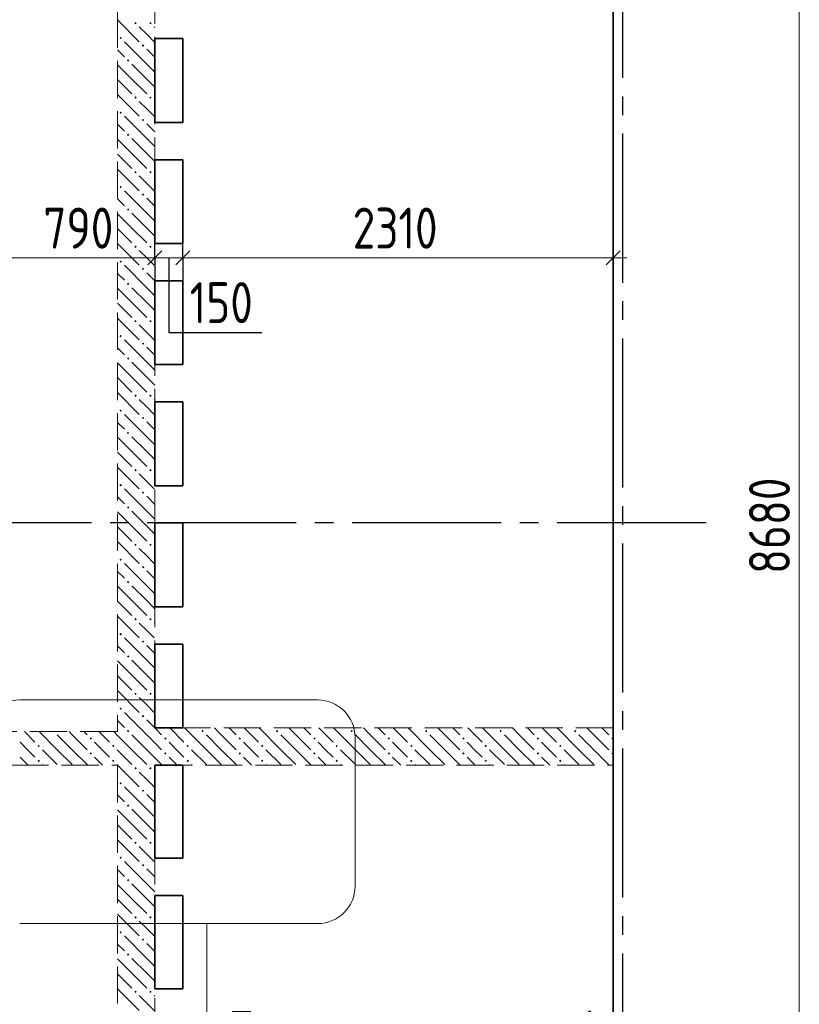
# Model space of a CAD drawing. Header units: millimetres. Extents: x 0 to 43617, y 0 to 59400.
# Tile 29 of 32: x 23139 to 27324, y 43666 to 48952. Entities that reach past the tile are written whole.
import ezdxf

# ---------------------------------------------------------------- set-up
doc = ezdxf.new("R2010")
doc.units = ezdxf.units.MM
doc.linetypes.add('______2', pattern=[270, 200, -70])
doc.linetypes.add('______5', pattern=[1100, 800, -100, 100, -100])
for name, color, linetype, lineweight in [('Standard', 7, 'Continuous', 25), ('Оси', 40, '______5', 18), ('Примечания', 7, 'Continuous', 25), ('Размерная выноска', 7, 'Continuous', 13)]:
    doc.layers.add(name, color=color, linetype=linetype, lineweight=lineweight)
doc.layers.add('ЖБ Перекрытие верхний уровень', color=7, linetype='Continuous', lineweight=25, true_color=0xe0e0ff)
doc.layers.add('ЖБ Стена верхний уровень', color=7, linetype='Continuous', lineweight=25, true_color=0x006e00)
doc.styles.add('GOST 2.304-81', font='txt')

msp = doc.modelspace()

# ---------------------------------------------------------------- hatches: boundary and pattern name
at = {"layer": 'ЖБ Стена верхний уровень', "linetype": 'Continuous', "lineweight": 18, "transparency": 33554687}
for points in [[(23754.4, 48933.1), (23760.9, 48939.6), (23767.4, 48933.1), (23760.9, 48926.6)], [(23834.5, 48933.1), (23840.9, 48939.6), (23847.4, 48933.1), (23840.9, 48926.6)], [(23674.5, 48853.1), (23681, 48859.6), (23687.5, 48853.1), (23681, 48846.6)], [(23794.5, 48813.1), (23801, 48819.6), (23807.5, 48813.1), (23801, 48806.6)], [(23714.5, 48733.1), (23721, 48739.6), (23727.4, 48733.1), (23721, 48726.6)], [(23754.4, 48533.1), (23760.9, 48539.6), (23767.4, 48533.1), (23760.9, 48526.6)], [(23834.5, 48533.1), (23840.9, 48539.6), (23847.4, 48533.1), (23840.9, 48526.6)], [(23674.5, 48453.1), (23681, 48459.6), (23687.5, 48453.1), (23681, 48446.6)], [(23794.5, 48413.1), (23801, 48419.6), (23807.5, 48413.1), (23801, 48406.6)], [(23714.5, 48333.1), (23721, 48339.6), (23727.4, 48333.1), (23721, 48326.6)], [(23754.4, 48133.1), (23760.9, 48139.6), (23767.4, 48133.1), (23760.9, 48126.6)], [(23834.5, 48133.1), (23840.9, 48139.6), (23847.4, 48133.1), (23840.9, 48126.6)], [(23674.5, 48053.1), (23681, 48059.6), (23687.5, 48053.1), (23681, 48046.6)], [(23794.5, 48013.1), (23801, 48019.6), (23807.5, 48013.1), (23801, 48006.6)], [(23714.5, 47933.1), (23721, 47939.6), (23727.4, 47933.1), (23721, 47926.6)], [(23754.4, 47733.1), (23760.9, 47739.6), (23767.4, 47733.1), (23760.9, 47726.6)], [(23834.5, 47733.1), (23840.9, 47739.6), (23847.4, 47733.1), (23840.9, 47726.6)], [(23674.5, 47653.1), (23681, 47659.6), (23687.5, 47653.1), (23681, 47646.6)], [(23794.5, 47613.1), (23801, 47619.6), (23807.5, 47613.1), (23801, 47606.6)], [(23714.5, 47533.1), (23721, 47539.6), (23727.4, 47533.1), (23721, 47526.6)], [(23754.4, 47333.1), (23760.9, 47339.6), (23767.4, 47333.1), (23760.9, 47326.6)], [(23834.5, 47333.1), (23840.9, 47339.6), (23847.4, 47333.1), (23840.9, 47326.6)], [(23674.5, 47253.1), (23681, 47259.6), (23687.5, 47253.1), (23681, 47246.6)], [(23794.5, 47213.1), (23801, 47219.6), (23807.5, 47213.1), (23801, 47206.6)], [(23714.5, 47133.1), (23721, 47139.6), (23727.4, 47133.1), (23721, 47126.6)], [(23754.4, 46933.1), (23760.9, 46939.6), (23767.4, 46933.1), (23760.9, 46926.6)], [(23834.5, 46933.1), (23840.9, 46939.6), (23847.4, 46933.1), (23840.9, 46926.6)], [(23674.5, 46853.1), (23681, 46859.6), (23687.5, 46853.1), (23681, 46846.6)], [(23794.5, 46813.1), (23801, 46819.6), (23807.5, 46813.1), (23801, 46806.6)], [(23714.5, 46733.1), (23721, 46739.6), (23727.4, 46733.1), (23721, 46726.6)], [(23754.4, 46533.1), (23760.9, 46539.6), (23767.4, 46533.1), (23760.9, 46526.6)], [(23834.5, 46533.1), (23840.9, 46539.6), (23847.4, 46533.1), (23840.9, 46526.6)], [(23674.5, 46453.1), (23681, 46459.6), (23687.5, 46453.1), (23681, 46446.6)], [(23794.5, 46413.1), (23801, 46419.6), (23807.5, 46413.1), (23801, 46406.6)], [(23714.5, 46333.1), (23721, 46339.6), (23727.4, 46333.1), (23721, 46326.6)], [(23754.4, 46133.1), (23760.9, 46139.6), (23767.4, 46133.1), (23760.9, 46126.6)], [(23834.5, 46133.1), (23840.9, 46139.6), (23847.4, 46133.1), (23840.9, 46126.6)], [(23674.5, 46053.1), (23681, 46059.6), (23687.5, 46053.1), (23681, 46046.6)], [(23794.5, 46013.1), (23801, 46019.6), (23807.5, 46013.1), (23801, 46006.6)], [(23714.5, 45933.1), (23721, 45939.6), (23727.4, 45933.1), (23721, 45926.6)], [(23754.4, 45733.1), (23760.9, 45739.6), (23767.4, 45733.1), (23760.9, 45726.6)], [(23834.5, 45733.1), (23840.9, 45739.6), (23847.4, 45733.1), (23840.9, 45726.6)], [(23674.5, 45653.1), (23681, 45659.6), (23687.5, 45653.1), (23681, 45646.6)], [(23794.5, 45613.1), (23801, 45619.6), (23807.5, 45613.1), (23801, 45606.6)], [(23714.5, 45533.1), (23721, 45539.6), (23727.4, 45533.1), (23721, 45526.6)], [(23754.4, 45333.1), (23760.9, 45339.6), (23767.4, 45333.1), (23760.9, 45326.6)], [(23834.5, 45333.1), (23840.9, 45339.6), (23847.4, 45333.1), (23840.9, 45326.6)], [(23674.5, 45253.1), (23681, 45259.6), (23687.5, 45253.1), (23681, 45246.6)], [(23794.5, 45213.1), (23801, 45219.6), (23807.5, 45213.1), (23801, 45206.6)], [(23714.5, 45133.1), (23721, 45139.6), (23727.4, 45133.1), (23721, 45126.6)], [(24114.5, 45133.1), (24121, 45139.6), (24127.4, 45133.1), (24121, 45126.6)], [(24514.5, 45133.1), (24521, 45139.6), (24527.4, 45133.1), (24521, 45126.6)], [(24914.5, 45133.1), (24921, 45139.6), (24927.4, 45133.1), (24921, 45126.6)], [(25314.5, 45133.1), (25321, 45139.6), (25327.4, 45133.1), (25321, 45126.6)], [(25714.5, 45133.1), (25721, 45139.6), (25727.4, 45133.1), (25721, 45126.6)], [(26114.5, 45133.1), (26121, 45139.6), (26127.4, 45133.1), (26121, 45126.6)], [(23324.3, 45130), (23321, 45126.6), (23317.6, 45130)], [(23514.5, 45093.1), (23521, 45099.6), (23527.4, 45093.1), (23521, 45086.6)], [(23914.5, 45093.1), (23921, 45099.6), (23927.4, 45093.1), (23921, 45086.6)], [(24314.5, 45093.1), (24321, 45099.6), (24327.4, 45093.1), (24321, 45086.6)], [(24714.5, 45093.1), (24721, 45099.6), (24727.4, 45093.1), (24721, 45086.6)], [(25114.5, 45093.1), (25121, 45099.6), (25127.4, 45093.1), (25121, 45086.6)], [(25514.5, 45093.1), (25521, 45099.6), (25527.4, 45093.1), (25521, 45086.6)], [(25914.5, 45093.1), (25921, 45099.6), (25927.4, 45093.1), (25921, 45086.6)], [(26314.5, 45093.1), (26321, 45099.6), (26324, 45096.6), (26324, 45089.7), (26321, 45086.6)], [(23234.5, 45053.1), (23240.9, 45059.6), (23247.4, 45053.1), (23240.9, 45046.6)], [(23634.5, 45053.1), (23640.9, 45059.6), (23647.4, 45053.1), (23640.9, 45046.6)], [(24034.5, 45053.1), (24040.9, 45059.6), (24047.4, 45053.1), (24040.9, 45046.6)], [(24434.5, 45053.1), (24440.9, 45059.6), (24447.4, 45053.1), (24440.9, 45046.6)], [(24834.5, 45053.1), (24840.9, 45059.6), (24847.4, 45053.1), (24840.9, 45046.6)], [(25234.5, 45053.1), (25240.9, 45059.6), (25247.4, 45053.1), (25240.9, 45046.6)], [(25634.5, 45053.1), (25640.9, 45059.6), (25647.4, 45053.1), (25640.9, 45046.6)], [(26034.5, 45053.1), (26040.9, 45059.6), (26047.4, 45053.1), (26040.9, 45046.6)], [(23234.5, 44973.1), (23240.9, 44979.6), (23247.4, 44973.1), (23240.9, 44966.6)], [(23514.5, 45013.1), (23521, 45019.6), (23527.4, 45013.1), (23521, 45006.6)], [(23634.5, 44973.1), (23640.9, 44979.6), (23647.4, 44973.1), (23640.9, 44966.6)], [(23914.5, 45013.1), (23921, 45019.6), (23927.4, 45013.1), (23921, 45006.6)], [(24034.5, 44973.1), (24040.9, 44979.6), (24047.4, 44973.1), (24040.9, 44966.6)], [(24314.5, 45013.1), (24321, 45019.6), (24327.4, 45013.1), (24321, 45006.6)], [(24434.5, 44973.1), (24440.9, 44979.6), (24447.4, 44973.1), (24440.9, 44966.6)], [(24714.5, 45013.1), (24721, 45019.6), (24727.4, 45013.1), (24721, 45006.6)], [(24834.5, 44973.1), (24840.9, 44979.6), (24847.4, 44973.1), (24840.9, 44966.6)], [(25114.5, 45013.1), (25121, 45019.6), (25127.4, 45013.1), (25121, 45006.6)], [(25234.5, 44973.1), (25240.9, 44979.6), (25247.4, 44973.1), (25240.9, 44966.6)], [(25514.5, 45013.1), (25521, 45019.6), (25527.4, 45013.1), (25521, 45006.6)], [(25634.5, 44973.1), (25640.9, 44979.6), (25647.4, 44973.1), (25640.9, 44966.6)], [(25914.5, 45013.1), (25921, 45019.6), (25927.4, 45013.1), (25921, 45006.6)], [(26034.5, 44973.1), (26040.9, 44979.6), (26047.4, 44973.1), (26040.9, 44966.6)], [(26314.5, 45013.1), (26321, 45019.6), (26324, 45016.6), (26324, 45009.7), (26321, 45006.6)], [(23754.4, 44933.1), (23760.9, 44939.6), (23767.4, 44933.1), (23760.9, 44926.6)], [(23834.5, 44933.1), (23840.9, 44939.6), (23847.4, 44933.1), (23840.9, 44926.6)], [(23674.5, 44853.1), (23681, 44859.6), (23687.5, 44853.1), (23681, 44846.6)], [(23794.5, 44813.1), (23801, 44819.6), (23807.5, 44813.1), (23801, 44806.6)], [(23714.5, 44733.1), (23721, 44739.6), (23727.4, 44733.1), (23721, 44726.6)], [(23754.4, 44533.1), (23760.9, 44539.6), (23767.4, 44533.1), (23760.9, 44526.6)], [(23834.5, 44533.1), (23840.9, 44539.6), (23847.4, 44533.1), (23840.9, 44526.6)], [(23674.5, 44453.1), (23681, 44459.6), (23687.5, 44453.1), (23681, 44446.6)], [(23794.5, 44413.1), (23801, 44419.6), (23807.5, 44413.1), (23801, 44406.6)], [(23714.5, 44333.1), (23721, 44339.6), (23727.4, 44333.1), (23721, 44326.6)], [(23754.4, 44133.1), (23760.9, 44139.6), (23767.4, 44133.1), (23760.9, 44126.6)], [(23834.5, 44133.1), (23840.9, 44139.6), (23847.4, 44133.1), (23840.9, 44126.6)], [(23674.5, 44053.1), (23681, 44059.6), (23687.5, 44053.1), (23681, 44046.6)], [(23794.5, 44013.1), (23801, 44019.6), (23807.5, 44013.1), (23801, 44006.6)], [(23714.5, 43933.1), (23721, 43939.6), (23727.4, 43933.1), (23721, 43926.6)], [(23754.4, 43733.1), (23760.9, 43739.6), (23767.4, 43733.1), (23760.9, 43726.6)], [(23834.5, 43733.1), (23840.9, 43739.6), (23847.4, 43733.1), (23840.9, 43726.6)]]:
    msp.add_hatch(color=7, dxfattribs=at).paths.add_polyline_path(points, flags=16)

# ---------------------------------------------------------------- linework, layer by layer
at = {"layer": 'Standard', "color": 7, "linetype": 'Continuous', "lineweight": 13, "transparency": 33554687}
for p, q in [((27324, 50590), (27324, 41910)), ((26324, 47672.8), (26399, 47672.8))]:
    msp.add_line(p, q, dxfattribs=at)
at = {"layer": 'Standard', "color": 251, "linetype": 'Continuous', "lineweight": -3, "true_color": 0x656565, "transparency": 33554687}
for p, q in [((23864, 47672.8), (23864, 47797.8)), ((24014, 47672.8), (24014, 47797.8)), ((26324, 47672.8), (26324, 47797.8)), ((23864, 47672.8), (23864, 47547.8)), ((24014, 47672.8), (24014, 47547.8)), ((26324, 47672.8), (26324, 47547.8)), ((26324, 47672.8), (26324, 47672.8))]:
    msp.add_line(p, q, dxfattribs=at)
at = {"layer": 'Standard', "color": 7, "linetype": 'Continuous', "lineweight": 25, "transparency": 33554687}
for p, q in [((23901.5, 47710.3), (23826.5, 47635.3)), ((24051.5, 47710.3), (23976.5, 47635.3)), ((26361.5, 47710.3), (26286.5, 47635.3))]:
    msp.add_line(p, q, dxfattribs=at)
at = {"layer": 'Standard', "color": 7, "linetype": 'Continuous', "lineweight": 13, "transparency": 33554687}
for points in [[(23864, 47672.8), (23571.6, 47672.8), (23571.6, 47672.8), (23074, 47672.8)], [(24014, 47672.8), (23992.8, 47672.8), (23992.8, 47672.8), (23864, 47672.8)], [(26324, 47672.8), (24731.3, 47672.8), (24731.3, 47672.8), (24014, 47672.8)]]:
    msp.add_lwpolyline(points, dxfattribs=at)
at = {"layer": 'Standard', "color": 251, "linetype": 'Continuous', "lineweight": -3, "true_color": 0x656565, "transparency": 33554687}
for points in [[(23864, 47672.8), (23864, 47657.5), (23864, 47657.5), (23864, 47650)], [(24014, 47672.8), (24014, 47662.2), (24014, 47662.2), (24014, 47650)]]:
    msp.add_lwpolyline(points, dxfattribs=at)
at = {"layer": 'ЖБ Перекрытие верхний уровень', "color": 7, "linetype": 'Continuous', "lineweight": 35, "transparency": 33554687}
for p, q in [((26324, 41910), (26324, 50590)), ((23864, 48400), (23864, 48850)), ((23864, 48850), (24014, 48850)), ((24014, 48850), (24014, 48400)), ((24014, 48400), (23864, 48400)), ((23864, 47750), (23864, 48200)), ((23864, 48200), (24014, 48200)), ((24014, 48200), (24014, 47750)), ((24014, 47750), (23864, 47750)), ((23864, 47100), (23864, 47550)), ((23864, 47550), (24014, 47550)), ((24014, 47550), (24014, 47100)), ((24014, 47100), (23864, 47100)), ((23864, 46900), (24014, 46900)), ((23864, 46450), (23864, 46900)), ((24014, 46900), (24014, 46450)), ((24014, 46450), (23864, 46450)), ((23864, 45800), (23864, 46250)), ((23864, 46250), (24014, 46250)), ((24014, 46250), (24014, 45800)), ((24014, 45800), (23864, 45800)), ((23864, 45150), (23864, 45600)), ((23864, 45600), (24014, 45600)), ((24014, 45600), (24014, 45150)), ((24014, 45150), (23864, 45150)), ((23864, 44950), (24014, 44950)), ((23864, 44450), (23864, 44950)), ((24014, 44950), (24014, 44450)), ((24014, 44450), (23864, 44450)), ((23864, 43750), (23864, 44250)), ((23864, 44250), (24014, 44250)), ((24014, 44250), (24014, 43750)), ((24014, 43750), (23864, 43750))]:
    msp.add_line(p, q, dxfattribs=at)
at = {"layer": 'ЖБ Стена верхний уровень', "color": 251, "linetype": '______2', "lineweight": 13, "true_color": 0x656565, "transparency": 33554687}
for p, q in [((23664, 50080), (23664, 45130)), ((23864, 45150), (23864, 50080)), ((26324, 45150), (23864, 45150)), ((26324, 44950), (26324, 45150)), ((23664, 45130), (21044, 45130)), ((21744, 44950), (23664, 44950)), ((23664, 44950), (23664, 42420)), ((23864, 44950), (26324, 44950)), ((23864, 42420), (23864, 44950))]:
    msp.add_line(p, q, dxfattribs=at)
at = {"layer": 'ЖБ Стена верхний уровень', "color": 9, "linetype": 'Continuous', "lineweight": 18, "true_color": 0xc7c7c7, "transparency": 33554687}
for p, q in [((23664, 48950.1), (23781, 48833.1)), ((23821, 48873.1), (23781, 48913.1)), ((23860.9, 48913.1), (23864, 48910.1)), ((23860.9, 48833.1), (23821, 48873.1)), ((23664, 48790.1), (23701, 48753.1)), ((23821, 48713.1), (23701, 48833.1)), ((23821, 48793.1), (23864, 48750.1)), ((23740.9, 48633.1), (23664, 48710.1)), ((23740.9, 48713.1), (23821, 48633.1)), ((23821, 48713.1), (23864, 48670.1)), ((23664, 48630.1), (23740.9, 48553.1)), ((23740.9, 48633.1), (23821, 48553.1)), ((23821, 48633.1), (23864, 48590.1)), ((23664, 48550.1), (23781, 48433.1)), ((23821, 48473.1), (23781, 48513.1)), ((23860.9, 48433.1), (23821, 48473.1)), ((23860.9, 48513.1), (23864, 48510.1)), ((23821, 48313.1), (23701, 48433.1)), ((23664, 48390.1), (23701, 48353.1)), ((23821, 48393.1), (23864, 48350.1)), ((23740.9, 48233.1), (23664, 48310.1)), ((23740.9, 48313.1), (23821, 48233.1)), ((23821, 48313.1), (23864, 48270.1)), ((23664, 48230.1), (23740.9, 48153.1)), ((23740.9, 48233.1), (23821, 48153.1)), ((23821, 48233.1), (23864, 48190.1)), ((23664, 48150.1), (23781, 48033.1)), ((23821, 48073.1), (23781, 48113.1)), ((23860.9, 48113.1), (23864, 48110.1)), ((23860.9, 48033.1), (23821, 48073.1)), ((23664, 47990.1), (23701, 47953.1)), ((23821, 47913.1), (23701, 48033.1)), ((23821, 47993.1), (23864, 47950.1)), ((23740.9, 47833.1), (23664, 47910.1)), ((23740.9, 47913.1), (23821, 47833.1)), ((23821, 47913.1), (23864, 47870.1)), ((23740.9, 47833.1), (23821, 47753.1)), ((23821, 47833.1), (23864, 47790.1)), ((23664, 47830.1), (23740.9, 47753.1)), ((23664, 47750.1), (23781, 47633.1)), ((23821, 47673.1), (23781, 47713.1)), ((23860.9, 47633.1), (23821, 47673.1)), ((23860.9, 47713.1), (23864, 47710.1)), ((23821, 47513.1), (23701, 47633.1)), ((23664, 47590.1), (23701, 47553.1)), ((23821, 47593.1), (23864, 47550.1)), ((23740.9, 47433.1), (23664, 47510.1)), ((23740.9, 47513.1), (23821, 47433.1)), ((23821, 47513.1), (23864, 47470.1)), ((23664, 47430.1), (23740.9, 47353.1)), ((23740.9, 47433.1), (23821, 47353.1)), ((23821, 47433.1), (23864, 47390.1)), ((23664, 47350.1), (23781, 47233.1)), ((23821, 47273.1), (23781, 47313.1)), ((23860.9, 47313.1), (23864, 47310.1)), ((23860.9, 47233.1), (23821, 47273.1)), ((23821, 47113.1), (23701, 47233.1)), ((23664, 47190.1), (23701, 47153.1)), ((23821, 47193.1), (23864, 47150.1)), ((23740.9, 47033.1), (23664, 47110.1)), ((23740.9, 47113.1), (23821, 47033.1)), ((23821, 47113.1), (23864, 47070.1)), ((23664, 47030.1), (23740.9, 46953.1)), ((23740.9, 47033.1), (23821, 46953.1)), ((23821, 47033.1), (23864, 46990.1)), ((23664, 46950.1), (23781, 46833.1)), ((23821, 46873.1), (23781, 46913.1)), ((23860.9, 46913.1), (23864, 46910.1)), ((23821, 46713.1), (23701, 46833.1)), ((23860.9, 46833.1), (23821, 46873.1)), ((23664, 46790.1), (23701, 46753.1)), ((23821, 46793.1), (23864, 46750.1)), ((23740.9, 46633.1), (23664, 46710.1)), ((23740.9, 46713.1), (23821, 46633.1)), ((23821, 46713.1), (23864, 46670.1)), ((23664, 46630.1), (23740.9, 46553.1)), ((23740.9, 46633.1), (23821, 46553.1)), ((23821, 46633.1), (23864, 46590.1)), ((23664, 46550.1), (23781, 46433.1)), ((23821, 46473.1), (23781, 46513.1)), ((23860.9, 46513.1), (23864, 46510.1)), ((23860.9, 46433.1), (23821, 46473.1)), ((23821, 46313.1), (23701, 46433.1)), ((23664, 46390.1), (23701, 46353.1)), ((23821, 46393.1), (23864, 46350.1)), ((23740.9, 46233.1), (23664, 46310.1)), ((23740.9, 46313.1), (23821, 46233.1)), ((23821, 46313.1), (23864, 46270.1)), ((23664, 46230.1), (23740.9, 46153.1)), ((23740.9, 46233.1), (23821, 46153.1)), ((23821, 46233.1), (23864, 46190.1)), ((23664, 46150.1), (23781, 46033.1)), ((23821, 46073.1), (23781, 46113.1)), ((23860.9, 46113.1), (23864, 46110.1)), ((23860.9, 46033.1), (23821, 46073.1)), ((23664, 45990.1), (23701, 45953.1)), ((23821, 45913.1), (23701, 46033.1)), ((23821, 45993.1), (23864, 45950.1)), ((23740.9, 45833.1), (23664, 45910.1)), ((23740.9, 45913.1), (23821, 45833.1)), ((23821, 45913.1), (23864, 45870.1)), ((23664, 45830.1), (23740.9, 45753.1)), ((23740.9, 45833.1), (23821, 45753.1)), ((23821, 45833.1), (23864, 45790.1)), ((23664, 45750.1), (23781, 45633.1)), ((23821, 45673.1), (23781, 45713.1)), ((23860.9, 45633.1), (23821, 45673.1)), ((23860.9, 45713.1), (23864, 45710.1)), ((23821, 45513.1), (23701, 45633.1)), ((23664, 45590.1), (23701, 45553.1)), ((23821, 45593.1), (23864, 45550.1)), ((23740.9, 45433.1), (23664, 45510.1)), ((23740.9, 45513.1), (23821, 45433.1)), ((23821, 45513.1), (23864, 45470.1)), ((23664, 45430.1), (23740.9, 45353.1)), ((23740.9, 45433.1), (23821, 45353.1)), ((23821, 45433.1), (23864, 45390.1)), ((23664, 45350.1), (23781, 45233.1)), ((23821, 45273.1), (23781, 45313.1)), ((23860.9, 45313.1), (23864, 45310.1)), ((23860.9, 45233.1), (23821, 45273.1)), ((23664, 45190.1), (23701, 45153.1)), ((23821, 45113.1), (23701, 45233.1)), ((23821, 45193.1), (23864, 45150.1)), ((23864.1, 45150), (23901, 45113.1)), ((23944.1, 45150), (24021, 45073.1)), ((24140.9, 45033.1), (24024.1, 45150)), ((24221, 45113.1), (24184.1, 45150)), ((24264.1, 45150), (24301, 45113.1)), ((24344.1, 45150), (24421, 45073.1)), ((24540.9, 45033.1), (24424.1, 45150)), ((24621, 45113.1), (24584.1, 45150)), ((24664.1, 45150), (24701, 45113.1)), ((24744.1, 45150), (24821, 45073.1)), ((24940.9, 45033.1), (24824.1, 45150)), ((25021, 45113.1), (24984.1, 45150)), ((25064.1, 45150), (25101, 45113.1)), ((25144.1, 45150), (25221, 45073.1)), ((25340.9, 45033.1), (25224.1, 45150)), ((25421, 45113.1), (25384.1, 45150)), ((25464.1, 45150), (25501, 45113.1)), ((25544.1, 45150), (25621, 45073.1)), ((25740.9, 45033.1), (25624.1, 45150)), ((25821, 45113.1), (25784.1, 45150)), ((25864.1, 45150), (25901, 45113.1)), ((25944.1, 45150), (26021, 45073.1)), ((26140.9, 45033.1), (26024.1, 45150)), ((26221, 45113.1), (26184.1, 45150)), ((26264.1, 45150), (26301, 45113.1)), ((23164.1, 45130), (23221, 45073.1)), ((23340.9, 45033.1), (23244.1, 45130)), ((23340.9, 45113.1), (23421, 45033.1)), ((23421, 45113.1), (23404.1, 45130)), ((23421, 45113.1), (23501, 45033.1)), ((23484.1, 45130), (23501, 45113.1)), ((23564.1, 45130), (23621, 45073.1)), ((23664, 45110.1), (23644.1, 45130)), ((23740.9, 45033.1), (23664, 45110.1)), ((23740.9, 45113.1), (23821, 45033.1)), ((23821, 45113.1), (23864, 45070.1)), ((24140.9, 45113.1), (24221, 45033.1)), ((24221, 45113.1), (24301, 45033.1)), ((24540.9, 45113.1), (24621, 45033.1)), ((24621, 45113.1), (24701, 45033.1)), ((24940.9, 45113.1), (25021, 45033.1)), ((25021, 45113.1), (25101, 45033.1)), ((25340.9, 45113.1), (25421, 45033.1)), ((25421, 45113.1), (25501, 45033.1)), ((25740.9, 45113.1), (25821, 45033.1)), ((25821, 45113.1), (25901, 45033.1)), ((26140.9, 45113.1), (26221, 45033.1)), ((26221, 45113.1), (26301, 45033.1)), ((23181, 45033.1), (23140.9, 45073.1)), ((23221, 44993.1), (23181, 45033.1)), ((23260.9, 45033.1), (23340.9, 44953.1)), ((23340.9, 45033.1), (23421, 44953.1)), ((23421, 45033.1), (23504.1, 44950)), ((23581, 45033.1), (23540.9, 45073.1)), ((23621, 44993.1), (23581, 45033.1)), ((23660.9, 45033.1), (23664, 45030.1)), ((23740.9, 45033.1), (23821, 44953.1)), ((23821, 45033.1), (23864, 44990.1)), ((23864, 45070.1), (23901, 45033.1)), ((23981, 45033.1), (23940.9, 45073.1)), ((24021, 44993.1), (23981, 45033.1)), ((24060.9, 45033.1), (24140.9, 44953.1)), ((24140.9, 45033.1), (24221, 44953.1)), ((24221, 45033.1), (24304.1, 44950)), ((24381, 45033.1), (24340.9, 45073.1)), ((24421, 44993.1), (24381, 45033.1)), ((24460.9, 45033.1), (24540.9, 44953.1)), ((24540.9, 45033.1), (24621, 44953.1)), ((24621, 45033.1), (24704.1, 44950)), ((24781, 45033.1), (24740.9, 45073.1)), ((24821, 44993.1), (24781, 45033.1)), ((24860.9, 45033.1), (24940.9, 44953.1)), ((24940.9, 45033.1), (25021, 44953.1)), ((25021, 45033.1), (25104.1, 44950)), ((25181, 45033.1), (25140.9, 45073.1)), ((25221, 44993.1), (25181, 45033.1)), ((25260.9, 45033.1), (25340.9, 44953.1)), ((25340.9, 45033.1), (25421, 44953.1)), ((25421, 45033.1), (25504.1, 44950)), ((25581, 45033.1), (25540.9, 45073.1)), ((25621, 44993.1), (25581, 45033.1)), ((25660.9, 45033.1), (25740.9, 44953.1)), ((25740.9, 45033.1), (25821, 44953.1)), ((25821, 45033.1), (25904.1, 44950)), ((25981, 45033.1), (25940.9, 45073.1)), ((26021, 44993.1), (25981, 45033.1)), ((26060.9, 45033.1), (26140.9, 44953.1)), ((26140.9, 45033.1), (26221, 44953.1)), ((26221, 45033.1), (26304.1, 44950)), ((23140.9, 44993.1), (23184.1, 44950)), ((23540.9, 44993.1), (23584.1, 44950)), ((23664, 45030.1), (23740.9, 44953.1)), ((23864, 44990.1), (23904.1, 44950)), ((23940.9, 44993.1), (23984.1, 44950)), ((24340.9, 44993.1), (24384.1, 44950)), ((24740.9, 44993.1), (24784.1, 44950)), ((25140.9, 44993.1), (25184.1, 44950)), ((25540.9, 44993.1), (25584.1, 44950)), ((25940.9, 44993.1), (25984.1, 44950)), ((23260.9, 44953.1), (23264.1, 44950)), ((23660.9, 44953.1), (23664, 44950.1)), ((23664, 44950.1), (23781, 44833.1)), ((24060.9, 44953.1), (24064.1, 44950)), ((24460.9, 44953.1), (24464.1, 44950)), ((24860.9, 44953.1), (24864.1, 44950)), ((25260.9, 44953.1), (25264.1, 44950)), ((25660.9, 44953.1), (25664.1, 44950)), ((26060.9, 44953.1), (26064.1, 44950)), ((23821, 44873.1), (23781, 44913.1)), ((23860.9, 44833.1), (23821, 44873.1)), ((23860.9, 44913.1), (23864, 44910.1)), ((23821, 44713.1), (23701, 44833.1)), ((23664, 44790.1), (23701, 44753.1)), ((23821, 44793.1), (23864, 44750.1)), ((23740.9, 44713.1), (23821, 44633.1)), ((23821, 44713.1), (23864, 44670.1)), ((23740.9, 44633.1), (23664, 44710.1)), ((23664, 44630.1), (23740.9, 44553.1)), ((23740.9, 44633.1), (23821, 44553.1)), ((23821, 44633.1), (23864, 44590.1)), ((23664, 44550.1), (23781, 44433.1)), ((23821, 44473.1), (23781, 44513.1)), ((23860.9, 44513.1), (23864, 44510.1)), ((23860.9, 44433.1), (23821, 44473.1)), ((23821, 44313.1), (23701, 44433.1)), ((23664, 44390.1), (23701, 44353.1)), ((23821, 44393.1), (23864, 44350.1)), ((23740.9, 44233.1), (23664, 44310.1)), ((23740.9, 44313.1), (23821, 44233.1)), ((23821, 44313.1), (23864, 44270.1)), ((23664, 44230.1), (23740.9, 44153.1)), ((23740.9, 44233.1), (23821, 44153.1)), ((23821, 44233.1), (23864, 44190.1)), ((23664, 44150.1), (23781, 44033.1)), ((23821, 44073.1), (23781, 44113.1)), ((23860.9, 44113.1), (23864, 44110.1)), ((23821, 43913.1), (23701, 44033.1)), ((23860.9, 44033.1), (23821, 44073.1)), ((23664, 43990.1), (23701, 43953.1)), ((23821, 43993.1), (23864, 43950.1)), ((23740.9, 43833.1), (23664, 43910.1)), ((23740.9, 43913.1), (23821, 43833.1)), ((23821, 43913.1), (23864, 43870.1)), ((23664, 43830.1), (23740.9, 43753.1)), ((23740.9, 43833.1), (23821, 43753.1)), ((23821, 43833.1), (23864, 43790.1)), ((23664, 43750.1), (23781, 43633.1)), ((23821, 43673.1), (23781, 43713.1)), ((23860.9, 43713.1), (23864, 43710.1)), ((23860.9, 43633.1), (23821, 43673.1))]:
    msp.add_line(p, q, dxfattribs=at)
at = {"layer": 'Оси', "color": 8, "linetype": '______5', "lineweight": -3, "transparency": 33554687}
for p, q in [((26374, 51640), (26374, 7100)), ((26824, 46250), (4600, 46250))]:
    msp.add_line(p, q, dxfattribs=at)
at = {"layer": 'Примечания', "color": 7, "linetype": 'Continuous', "lineweight": 13, "transparency": 33554687}
for p, q in [((24739, 45300), (23139, 45300)), ((24939, 44300), (24939, 45100)), ((23139, 44100), (24739, 44100)), ((24143.4, 44100), (24143.4, 43238.6))]:
    msp.add_line(p, q, dxfattribs=at)
for centre, start, end in [((23139, 45100), 90, 180), ((24739, 45100), 0, 90), ((24739, 44300), 270, 0)]:
    msp.add_arc(centre, 200, start, end, dxfattribs=at)
at = {"layer": 'Размерная выноска', "color": 7, "linetype": 'Continuous', "lineweight": 25, "transparency": 33554687}
msp.add_lwpolyline([(23939, 47672.8), (23939, 47272.8), (24439, 47272.8)], dxfattribs=at)

# ---------------------------------------------------------------- texts
at = {"layer": 'Standard', "color": 7, "linetype": 'Continuous', "lineweight": 25, "transparency": 33554687, "char_height": 220, "attachment_point": 7, "style": 'GOST 2.304-81'}
for s, insert, width in [('790', (23265.7, 47722.8), 531.967), ('2310', (24926.6, 47722.8), 610.165), ('150', (24051.5, 47322.8), 469.503)]:
    msp.add_mtext(s, dxfattribs=dict(at, insert=insert, width=width))
at = {"layer": 'Standard', "color": 7, "linetype": 'Continuous', "lineweight": 25, "transparency": 33554687, "insert": (27274, 45976.3), "char_height": 220, "width": 672.622, "attachment_point": 7, "rotation": 90, "style": 'GOST 2.304-81'}
msp.add_mtext('8680', dxfattribs=at)
at = {"layer": 'Примечания', "color": 7, "linetype": 'Continuous', "lineweight": 25, "transparency": 33554687, "insert": (24232.9, 43330.2), "char_height": 250, "width": 2150.146, "attachment_point": 7, "style": 'GOST 2.304-81'}
msp.add_mtext('Деталь\\~плана\\~4', dxfattribs=at)

doc.saveas('drawing.dxf')
